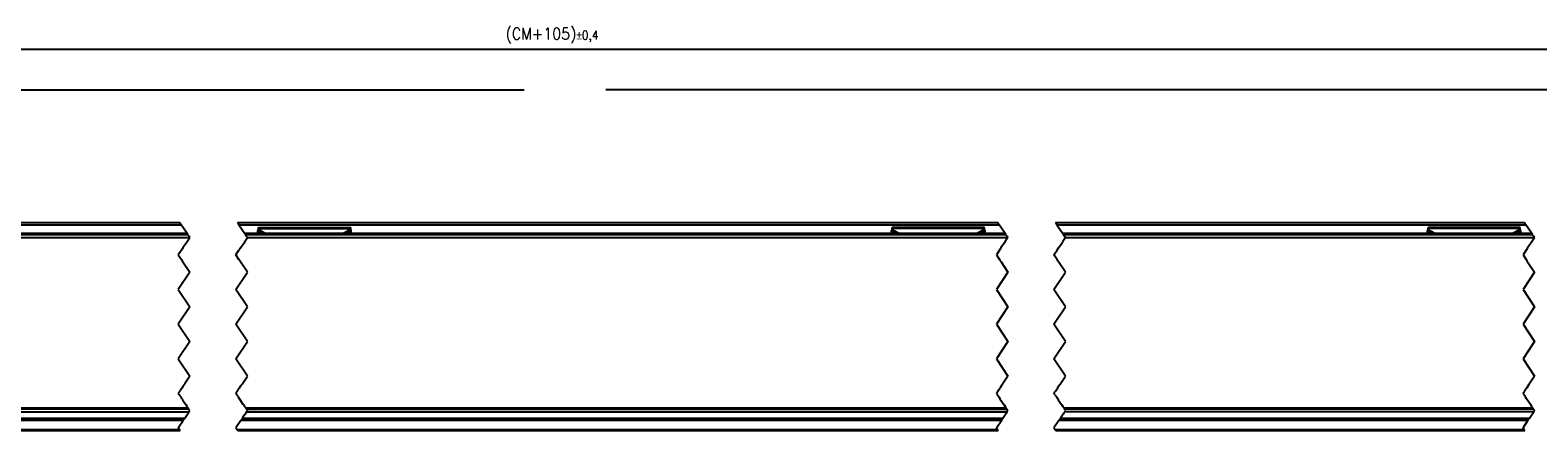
# Model space of a CAD drawing. Header units: millimetres. Extents: x -746 to 1206, y -530 to 959.
# Tile 6 of 46: x -421 to -159, y 86 to 155. Entities that reach past the tile are written whole.
import ezdxf

# ---------------------------------------------------------------- set-up
doc = ezdxf.new("R2010")
doc.units = ezdxf.units.MM
doc.linetypes.add('DOT_CENTER', pattern=[14, 12, -1, 0, -1])
doc.layers.add('1', color=7, linetype='Continuous')
doc.styles.add('CONVERTER_12', font='txt.shx', dxfattribs={"width": 0.9})
doc.dimstyles.new('ME10_DIM_27', dxfattribs={"dimtxt": 2, "dimasz": 2, "dimexe": 1, "dimexo": 1, "dimgap": 1, "dimtad": 1, "dimdsep": 46, "dimtxsty": 'CONVERTER_12', "dimsah": 1, "dimcen": 0.09, "dimclrd": 2, "dimclre": 2, "dimclrt": 2, "dimadec": 0, "dimazin": 0, "dimtol": 1, "dimtp": 0.4, "dimtm": 0.4, "dimtfac": 0.75, "dimtdec": 0, "dimtix": 1, "dimtmove": 0, "dimatfit": 3, "dimfxl": 1, "dimtolj": 1, "dimtzin": 0, "dimarcsym": 0})
doc.dimstyles.get("Standard").update_dxf_attribs({"dimtxt": 0.18, "dimasz": 0.18, "dimexe": 0.18, "dimexo": 0.0625, "dimgap": 0.09, "dimtad": 0, "dimtih": 1, "dimtoh": 1, "dimdec": 4, "dimzin": 0, "dimdsep": 46, "dimtxsty": 'Standard', "dimcen": 0.09, "dimadec": 0, "dimazin": 0, "dimtfac": 1, "dimtdec": 4, "dimtofl": 0, "dimtmove": 0, "dimatfit": 3, "dimfxl": 1, "dimtolj": 1, "dimtzin": 0, "dimarcsym": 0})

# ---------------------------------------------------------------- blocks, each defined once
blk = doc.blocks.new('REGLA_SV2-820-T__19', base_point=(-582.95, 87.75))
at = {"color": 7, "linetype": 'Continuous'}
for p, q in [((-393.84, 119.95), (-477.05, 119.95)), ((-476.59, 119.26), (-393.38, 119.25)), ((-251.84, 119.95), (-383.84, 119.95)), ((-383.38, 119.26), (-251.38, 119.25)), ((-160.43, 119.95), (-241.84, 119.95)), ((-241.38, 119.25), (-159.97, 119.26)), ((-476.73, 89.04), (-393.52, 89.04)), ((-383.52, 89.04), (-251.52, 89.04)), ((-160.1, 89.04), (-241.52, 89.04)), ((-477.58, 87.75), (-394.37, 87.75)), ((-384.37, 87.75), (-252.37, 87.75)), ((-242.37, 87.75), (-160.96, 87.75))]:
    blk.add_line(p, q, dxfattribs=at)
at = {"color": 3, "linetype": 'Continuous'}
for p, q in [((-393.71, 119.75), (-462.25, 119.75)), ((-251.71, 119.75), (-383.71, 119.75)), ((-160.3, 119.75), (-241.71, 119.75)), ((-393.64, 89.65), (-476.85, 89.65)), ((-393.53, 89.48), (-476.74, 89.48)), ((-476.71, 89.06), (-393.5, 89.06)), ((-251.64, 89.65), (-383.64, 89.65)), ((-251.53, 89.48), (-383.53, 89.48)), ((-251.51, 89.05), (-383.51, 89.05)), ((-160.23, 89.65), (-241.64, 89.65)), ((-160.11, 89.48), (-241.53, 89.48)), ((-160.09, 89.05), (-241.51, 89.05)), ((-477.45, 87.95), (-394.24, 87.95)), ((-384.24, 87.95), (-252.24, 87.95)), ((-242.24, 87.95), (-160.83, 87.95))]:
    blk.add_line(p, q, dxfattribs=at)
at = {"color": 2, "linetype": 'DOT_CENTER'}
for p, q in [((-393.85, 118.54), (-394.58, 117.45)), ((-393.84, 118.55), (-393.85, 118.54)), ((-393.74, 119.79), (-393.84, 119.95)), ((-393.84, 118.55), (-393.72, 118.74)), ((-393.71, 119.75), (-393.74, 119.79)), ((-393.72, 118.74), (-393.38, 119.25)), ((-393.57, 119.55), (-393.71, 119.75)), ((-393.51, 119.46), (-393.57, 119.55)), ((-393.51, 119.45), (-393.51, 119.46)), ((-393.38, 119.25), (-393.51, 119.45)), ((-384.58, 117.45), (-383.85, 118.54)), ((-383.85, 118.54), (-383.84, 118.55)), ((-383.84, 119.95), (-383.74, 119.79)), ((-383.84, 118.55), (-383.71, 118.75)), ((-383.74, 119.79), (-383.71, 119.75)), ((-383.71, 119.75), (-383.57, 119.55)), ((-383.71, 118.75), (-383.38, 119.26)), ((-383.57, 119.55), (-383.51, 119.46)), ((-383.51, 119.46), (-383.51, 119.45)), ((-383.51, 119.45), (-383.38, 119.26)), ((-251.85, 118.54), (-252.58, 117.45)), ((-251.84, 118.55), (-251.85, 118.54)), ((-251.74, 119.79), (-251.84, 119.95)), ((-251.71, 118.75), (-251.84, 118.55)), ((-251.71, 119.75), (-251.74, 119.79)), ((-251.57, 119.55), (-251.71, 119.75)), ((-251.38, 119.25), (-251.71, 118.75)), ((-251.52, 119.46), (-251.57, 119.55)), ((-251.51, 119.45), (-251.52, 119.46)), ((-251.38, 119.25), (-251.51, 119.45)), ((-242.58, 117.45), (-241.85, 118.54)), ((-241.85, 118.54), (-241.84, 118.55)), ((-241.84, 119.95), (-241.74, 119.79)), ((-241.72, 118.74), (-241.84, 118.55)), ((-241.74, 119.79), (-241.71, 119.75)), ((-241.38, 119.25), (-241.72, 118.74)), ((-241.71, 119.75), (-241.51, 119.45)), ((-241.51, 119.45), (-241.38, 119.25)), ((-160.44, 118.54), (-161.16, 117.45)), ((-160.43, 118.55), (-160.44, 118.54)), ((-160.32, 119.79), (-160.43, 119.95)), ((-160.43, 118.55), (-160.3, 118.74)), ((-160.3, 119.75), (-160.32, 119.79)), ((-160.16, 119.55), (-160.3, 119.75)), ((-160.3, 118.74), (-159.97, 119.26)), ((-160.09, 119.45), (-160.16, 119.55)), ((-159.97, 119.26), (-160.09, 119.45)), ((-394.84, 117.05), (-395.38, 116.25)), ((-395.38, 116.25), (-394.84, 115.45)), ((-394.71, 117.25), (-394.84, 117.05)), ((-394.84, 115.45), (-394.71, 115.25)), ((-394.58, 117.45), (-394.71, 117.25)), ((-394.71, 115.25), (-394.57, 115.05)), ((-385.38, 116.25), (-384.84, 117.05)), ((-384.84, 115.45), (-385.38, 116.25)), ((-384.84, 117.05), (-384.71, 117.25)), ((-384.71, 115.25), (-384.84, 115.45)), ((-384.71, 117.25), (-384.58, 117.45)), ((-384.57, 115.05), (-384.71, 115.25)), ((-252.84, 117.05), (-253.38, 116.25)), ((-253.38, 116.25), (-252.84, 115.45)), ((-252.71, 117.25), (-252.84, 117.05)), ((-252.84, 115.45), (-252.71, 115.25)), ((-252.58, 117.45), (-252.71, 117.25)), ((-252.71, 115.25), (-252.57, 115.05)), ((-243.38, 116.25), (-242.84, 117.05)), ((-242.84, 115.45), (-243.38, 116.25)), ((-242.84, 117.05), (-242.58, 117.45)), ((-242.71, 115.25), (-242.84, 115.45)), ((-242.57, 115.05), (-242.71, 115.25)), ((-161.43, 117.05), (-161.96, 116.25)), ((-161.96, 116.25), (-161.43, 115.45)), ((-161.16, 117.45), (-161.43, 117.05)), ((-161.43, 115.45), (-161.29, 115.25)), ((-161.29, 115.25), (-161.16, 115.05)), ((-393.38, 113.25), (-395.38, 110.25)), ((-394.57, 115.05), (-393.38, 113.25)), ((-385.38, 110.25), (-383.38, 113.25)), ((-383.38, 113.25), (-384.57, 115.05)), ((-251.38, 113.25), (-253.38, 110.25)), ((-252.57, 115.05), (-251.38, 113.25)), ((-243.38, 110.25), (-241.38, 113.25)), ((-241.38, 113.25), (-242.57, 115.05)), ((-159.96, 113.25), (-161.96, 110.25)), ((-161.16, 115.05), (-159.96, 113.25)), ((-395.38, 110.25), (-393.38, 107.25)), ((-383.38, 107.25), (-385.38, 110.25)), ((-253.38, 110.25), (-251.38, 107.25)), ((-241.38, 107.25), (-243.38, 110.25)), ((-161.96, 110.25), (-159.96, 107.25)), ((-393.38, 107.25), (-395.38, 104.25)), ((-385.38, 104.25), (-383.38, 107.25)), ((-251.38, 107.25), (-253.38, 104.25)), ((-243.38, 104.25), (-241.38, 107.25)), ((-159.96, 107.25), (-161.96, 104.25)), ((-395.38, 104.25), (-393.38, 101.25)), ((-383.38, 101.25), (-385.38, 104.25)), ((-253.38, 104.25), (-251.38, 101.25)), ((-241.38, 101.25), (-243.38, 104.25)), ((-161.96, 104.25), (-159.96, 101.25)), ((-393.38, 101.25), (-395.38, 98.25)), ((-385.38, 98.25), (-383.38, 101.25)), ((-251.38, 101.25), (-253.38, 98.25)), ((-243.38, 98.25), (-241.38, 101.25)), ((-159.96, 101.25), (-161.96, 98.25)), ((-395.38, 98.25), (-393.38, 95.25)), ((-383.38, 95.25), (-385.38, 98.25)), ((-253.38, 98.25), (-251.38, 95.25)), ((-241.38, 95.25), (-243.38, 98.25)), ((-161.96, 98.25), (-159.96, 95.25)), ((-393.38, 95.25), (-394.3, 93.86)), ((-384.3, 93.86), (-383.38, 95.25)), ((-251.38, 95.25), (-252.3, 93.86)), ((-242.3, 93.86), (-241.38, 95.25)), ((-159.96, 95.25), (-160.89, 93.86)), ((-395.3, 92.37), (-395.38, 92.25)), ((-395.38, 92.25), (-395.27, 92.09)), ((-395.27, 92.41), (-395.3, 92.37)), ((-395.24, 92.45), (-395.27, 92.41)), ((-395.27, 92.09), (-395.24, 92.05)), ((-395.2, 92.51), (-395.24, 92.45)), ((-395.24, 92.05), (-395.22, 92.02)), ((-395.22, 92.02), (-395.21, 92)), ((-395.21, 92), (-395.16, 91.93)), ((-395.18, 92.54), (-395.2, 92.51)), ((-395.16, 92.58), (-395.18, 92.54)), ((-395.15, 92.59), (-395.16, 92.58)), ((-395.16, 91.93), (-395.09, 91.82)), ((-395.13, 92.62), (-395.15, 92.59)), ((-395.11, 92.65), (-395.13, 92.62)), ((-395.09, 92.68), (-395.11, 92.65)), ((-395.02, 92.78), (-395.09, 92.68)), ((-395.09, 91.82), (-394.95, 91.61)), ((-394.73, 93.22), (-395.02, 92.78)), ((-394.95, 91.61), (-394.87, 91.49)), ((-394.57, 93.46), (-394.73, 93.22)), ((-394.44, 93.65), (-394.57, 93.46)), ((-394.35, 93.79), (-394.44, 93.65)), ((-394.33, 93.82), (-394.35, 93.79)), ((-394.3, 93.86), (-394.33, 93.82)), ((-385.38, 92.25), (-385.3, 92.37)), ((-385.27, 92.09), (-385.38, 92.25)), ((-385.3, 92.37), (-385.27, 92.41)), ((-385.27, 92.41), (-385.24, 92.45)), ((-385.24, 92.05), (-385.27, 92.09)), ((-385.24, 92.45), (-385.18, 92.54)), ((-385.2, 91.99), (-385.24, 92.05)), ((-385.09, 91.82), (-385.2, 91.99)), ((-385.18, 92.54), (-385.16, 92.58)), ((-385.16, 92.58), (-385.15, 92.59)), ((-385.15, 92.59), (-385.13, 92.62)), ((-385.13, 92.62), (-385.02, 92.78)), ((-384.95, 91.61), (-385.09, 91.82)), ((-384.73, 93.22), (-385.02, 92.78)), ((-384.87, 91.49), (-384.95, 91.61)), ((-384.73, 93.22), (-384.57, 93.46)), ((-384.57, 93.46), (-384.44, 93.65)), ((-384.44, 93.65), (-384.35, 93.79)), ((-384.33, 93.82), (-384.35, 93.79)), ((-384.33, 93.82), (-384.3, 93.86)), ((-253.3, 92.37), (-253.38, 92.25)), ((-253.38, 92.25), (-253.27, 92.09)), ((-253.27, 92.41), (-253.3, 92.37)), ((-253.24, 92.45), (-253.27, 92.41)), ((-253.27, 92.09), (-253.24, 92.05)), ((-253.18, 92.54), (-253.24, 92.45)), ((-253.24, 92.05), (-253.2, 91.99)), ((-253.2, 91.99), (-253.09, 91.82)), ((-253.16, 92.58), (-253.18, 92.54)), ((-253.15, 92.59), (-253.16, 92.58)), ((-253.13, 92.62), (-253.15, 92.59)), ((-253.02, 92.78), (-253.13, 92.62)), ((-253.09, 91.82), (-252.95, 91.61)), ((-253.02, 92.78), (-252.73, 93.22)), ((-252.95, 91.61), (-252.87, 91.49)), ((-252.57, 93.46), (-252.73, 93.22)), ((-252.44, 93.65), (-252.57, 93.46)), ((-252.35, 93.79), (-252.44, 93.65)), ((-252.35, 93.79), (-252.33, 93.82)), ((-252.3, 93.86), (-252.33, 93.82)), ((-243.38, 92.25), (-243.3, 92.37)), ((-243.27, 92.09), (-243.38, 92.25)), ((-243.3, 92.37), (-243.27, 92.41)), ((-243.27, 92.41), (-243.24, 92.45)), ((-243.24, 92.05), (-243.27, 92.09)), ((-243.24, 92.45), (-243.21, 92.51)), ((-243.23, 92.02), (-243.24, 92.05)), ((-243.21, 92), (-243.23, 92.02)), ((-243.21, 92.51), (-243.18, 92.54)), ((-243.21, 92), (-243.16, 91.93)), ((-243.18, 92.54), (-243.16, 92.58)), ((-243.16, 92.58), (-243.15, 92.59)), ((-243.16, 91.93), (-243.09, 91.82)), ((-243.15, 92.59), (-243.13, 92.62)), ((-243.13, 92.62), (-243.11, 92.65)), ((-243.11, 92.65), (-243.02, 92.78)), ((-243.09, 91.82), (-242.95, 91.61)), ((-243.02, 92.78), (-242.73, 93.22)), ((-242.95, 91.61), (-242.87, 91.49)), ((-242.73, 93.22), (-242.57, 93.46)), ((-242.57, 93.46), (-242.35, 93.79)), ((-242.35, 93.79), (-242.3, 93.86)), ((-161.88, 92.37), (-161.96, 92.25)), ((-161.96, 92.25), (-161.86, 92.09)), ((-161.85, 92.41), (-161.88, 92.37)), ((-161.86, 92.09), (-161.83, 92.05)), ((-161.83, 92.45), (-161.85, 92.41)), ((-161.79, 92.51), (-161.83, 92.45)), ((-161.83, 92.05), (-161.81, 92.02)), ((-161.81, 92.02), (-161.79, 92)), ((-161.77, 92.54), (-161.79, 92.51)), ((-161.75, 91.93), (-161.79, 92)), ((-161.74, 92.58), (-161.77, 92.54)), ((-161.67, 91.82), (-161.75, 91.93)), ((-161.71, 92.62), (-161.74, 92.59)), ((-161.74, 92.59), (-161.74, 92.58)), ((-161.7, 92.65), (-161.71, 92.62)), ((-161.61, 92.78), (-161.7, 92.65)), ((-161.53, 91.61), (-161.67, 91.82)), ((-161.32, 93.22), (-161.61, 92.78)), ((-161.45, 91.49), (-161.53, 91.61)), ((-161.15, 93.46), (-161.32, 93.22)), ((-160.94, 93.79), (-161.15, 93.46)), ((-160.89, 93.86), (-160.94, 93.79)), ((-394.87, 91.49), (-394.85, 91.46)), ((-394.85, 91.46), (-394.84, 91.45)), ((-394.84, 91.45), (-394.83, 91.44)), ((-394.75, 91.31), (-394.83, 91.44)), ((-394.75, 91.31), (-394.72, 91.27)), ((-394.72, 91.27), (-394.7, 91.24)), ((-394.7, 91.24), (-394.67, 91.19)), ((-394.67, 91.19), (-394.63, 91.14)), ((-394.63, 91.14), (-394.09, 90.32)), ((-394.03, 90.23), (-394.09, 90.32)), ((-393.85, 89.96), (-394.03, 90.23)), ((-393.78, 89.86), (-393.85, 89.96)), ((-393.74, 89.8), (-393.78, 89.86)), ((-393.67, 89.69), (-393.74, 89.8)), ((-393.67, 89.69), (-393.64, 89.65)), ((-393.63, 89.64), (-393.64, 89.65)), ((-393.53, 89.48), (-393.63, 89.64)), ((-393.63, 88.86), (-393.52, 89.04)), ((-393.51, 89.46), (-393.53, 89.48)), ((-393.52, 89.04), (-393.5, 89.06)), ((-393.43, 89.34), (-393.51, 89.46)), ((-393.5, 89.06), (-393.42, 89.18)), ((-393.38, 89.25), (-393.43, 89.34)), ((-393.42, 89.18), (-393.41, 89.19)), ((-393.41, 89.19), (-393.38, 89.25)), ((-384.85, 91.46), (-384.87, 91.49)), ((-384.84, 91.45), (-384.85, 91.46)), ((-384.83, 91.44), (-384.84, 91.45)), ((-384.75, 91.31), (-384.83, 91.44)), ((-384.09, 90.32), (-384.75, 91.31)), ((-384.03, 90.23), (-384.09, 90.32)), ((-383.85, 89.96), (-384.03, 90.23)), ((-383.78, 89.86), (-383.85, 89.96)), ((-383.78, 89.86), (-383.74, 89.8)), ((-383.74, 89.8), (-383.67, 89.69)), ((-383.67, 89.69), (-383.64, 89.65)), ((-383.64, 89.65), (-383.63, 89.64)), ((-383.63, 89.64), (-383.53, 89.48)), ((-383.52, 89.04), (-383.63, 88.86)), ((-383.53, 89.48), (-383.51, 89.46)), ((-383.51, 89.05), (-383.52, 89.04)), ((-383.51, 89.46), (-383.43, 89.34)), ((-383.42, 89.18), (-383.51, 89.05)), ((-383.43, 89.34), (-383.38, 89.25)), ((-383.41, 89.19), (-383.42, 89.18)), ((-383.38, 89.25), (-383.41, 89.19)), ((-252.87, 91.49), (-252.85, 91.46)), ((-252.85, 91.46), (-252.84, 91.45)), ((-252.84, 91.45), (-252.83, 91.44)), ((-252.83, 91.44), (-252.75, 91.31)), ((-252.75, 91.31), (-252.09, 90.32)), ((-252.09, 90.32), (-252.03, 90.23)), ((-252.03, 90.23), (-251.85, 89.96)), ((-251.85, 89.96), (-251.78, 89.86)), ((-251.74, 89.8), (-251.78, 89.86)), ((-251.67, 89.69), (-251.74, 89.8)), ((-251.64, 89.65), (-251.67, 89.69)), ((-251.64, 89.64), (-251.64, 89.65)), ((-251.53, 89.48), (-251.64, 89.64)), ((-251.64, 88.86), (-251.52, 89.04)), ((-251.51, 89.46), (-251.53, 89.48)), ((-251.52, 89.04), (-251.51, 89.05)), ((-251.43, 89.34), (-251.51, 89.46)), ((-251.51, 89.05), (-251.42, 89.18)), ((-251.38, 89.25), (-251.43, 89.34)), ((-251.42, 89.18), (-251.41, 89.19)), ((-251.41, 89.19), (-251.38, 89.25)), ((-242.87, 91.49), (-242.85, 91.46)), ((-242.84, 91.45), (-242.85, 91.46)), ((-242.83, 91.44), (-242.84, 91.45)), ((-242.83, 91.44), (-242.75, 91.31)), ((-242.75, 91.31), (-242.72, 91.27)), ((-242.72, 91.27), (-242.67, 91.19)), ((-242.67, 91.19), (-242.64, 91.14)), ((-242.64, 91.14), (-242.09, 90.32)), ((-242.09, 90.32), (-242.03, 90.23)), ((-242.03, 90.23), (-241.85, 89.96)), ((-241.85, 89.96), (-241.78, 89.86)), ((-241.78, 89.86), (-241.74, 89.8)), ((-241.74, 89.8), (-241.67, 89.69)), ((-241.64, 89.65), (-241.67, 89.69)), ((-241.64, 89.65), (-241.64, 89.64)), ((-241.64, 89.64), (-241.53, 89.48)), ((-241.52, 89.04), (-241.64, 88.86)), ((-241.53, 89.48), (-241.51, 89.46)), ((-241.51, 89.05), (-241.52, 89.04)), ((-241.51, 89.46), (-241.43, 89.34)), ((-241.42, 89.18), (-241.51, 89.05)), ((-241.38, 89.25), (-241.43, 89.34)), ((-241.41, 89.19), (-241.42, 89.18)), ((-241.41, 89.19), (-241.38, 89.25)), ((-161.44, 91.46), (-161.45, 91.49)), ((-161.44, 91.46), (-161.43, 91.45)), ((-161.43, 91.45), (-161.42, 91.44)), ((-161.34, 91.31), (-161.42, 91.44)), ((-161.31, 91.27), (-161.34, 91.31)), ((-161.26, 91.19), (-161.31, 91.27)), ((-161.22, 91.14), (-161.26, 91.19)), ((-160.67, 90.32), (-161.22, 91.14)), ((-160.62, 90.23), (-160.67, 90.32)), ((-160.43, 89.96), (-160.62, 90.23)), ((-160.37, 89.86), (-160.43, 89.96)), ((-160.33, 89.8), (-160.37, 89.86)), ((-160.25, 89.69), (-160.33, 89.8)), ((-160.25, 89.69), (-160.23, 89.65)), ((-160.22, 89.64), (-160.23, 89.65)), ((-160.11, 89.48), (-160.22, 89.64)), ((-160.22, 88.86), (-160.1, 89.04)), ((-160.1, 89.46), (-160.11, 89.48)), ((-160.02, 89.34), (-160.1, 89.46)), ((-160.1, 89.04), (-160.09, 89.05)), ((-160.09, 89.05), (-160.01, 89.18)), ((-160.02, 89.34), (-159.96, 89.25)), ((-160.01, 89.18), (-160, 89.19)), ((-159.96, 89.25), (-160, 89.19)), ((-394.37, 87.75), (-394.3, 87.87)), ((-394.3, 87.87), (-394.24, 87.95)), ((-394.24, 87.95), (-394.15, 88.09)), ((-394.15, 88.09), (-393.77, 88.66)), ((-393.77, 88.66), (-393.63, 88.86)), ((-384.3, 87.87), (-384.37, 87.75)), ((-384.24, 87.95), (-384.3, 87.87)), ((-384.15, 88.09), (-384.24, 87.95)), ((-383.77, 88.66), (-384.15, 88.09)), ((-383.63, 88.86), (-383.77, 88.66)), ((-252.37, 87.75), (-252.3, 87.87)), ((-252.3, 87.87), (-252.24, 87.95)), ((-252.24, 87.95), (-252.15, 88.09)), ((-252.15, 88.09), (-251.77, 88.66)), ((-251.77, 88.66), (-251.64, 88.86)), ((-242.3, 87.87), (-242.37, 87.75)), ((-242.24, 87.95), (-242.3, 87.87)), ((-242.15, 88.09), (-242.24, 87.95)), ((-241.77, 88.66), (-242.15, 88.09)), ((-241.64, 88.86), (-241.77, 88.66)), ((-160.96, 87.75), (-160.88, 87.87)), ((-160.88, 87.87), (-160.83, 87.95)), ((-160.83, 87.95), (-160.73, 88.09)), ((-160.73, 88.09), (-160.35, 88.66)), ((-160.35, 88.66), (-160.22, 88.86))]:
    blk.add_line(p, q, dxfattribs=at)
blk = doc.blocks.new('SOPORTE_SV2-T__20', base_point=(-582.95, 85.75))
at = {"color": 7, "linetype": 'Continuous'}
for p, q in [((-478.32, 121.85), (-395.11, 121.85)), ((-385.11, 121.85), (-253.11, 121.85)), ((-381.56, 120.42), (-381.45, 120.63)), ((-381.55, 119.95), (-381.56, 120.42)), ((-381.45, 120.8), (-381.45, 121.02)), ((-381.45, 121.02), (-365.45, 121.02)), ((-381.45, 120.63), (-381.45, 120.8)), ((-365.45, 120.8), (-365.45, 121.02)), ((-365.45, 120.63), (-365.45, 120.8)), ((-365.34, 120.42), (-365.45, 120.63)), ((-365.35, 119.95), (-365.34, 120.42)), ((-271.56, 120.42), (-271.45, 120.63)), ((-271.55, 119.95), (-271.56, 120.42)), ((-255.45, 121.02), (-271.45, 121.02)), ((-271.45, 120.8), (-271.45, 121.02)), ((-271.45, 120.63), (-271.45, 120.8)), ((-255.45, 120.8), (-255.45, 121.02)), ((-255.45, 120.63), (-255.45, 120.8)), ((-255.34, 120.42), (-255.45, 120.63)), ((-255.35, 119.95), (-255.34, 120.42)), ((-243.11, 121.85), (-161.69, 121.85)), ((-178.56, 120.42), (-178.45, 120.63)), ((-178.55, 119.95), (-178.56, 120.42)), ((-162.45, 121.02), (-178.45, 121.02)), ((-178.45, 120.8), (-178.45, 121.02)), ((-178.45, 120.63), (-178.45, 120.8)), ((-162.45, 120.8), (-162.45, 121.02)), ((-162.45, 120.63), (-162.45, 120.8)), ((-162.34, 120.42), (-162.45, 120.63)), ((-162.35, 119.95), (-162.34, 120.42)), ((-477.58, 87.75), (-394.37, 87.75)), ((-384.37, 87.75), (-252.37, 87.75)), ((-242.37, 87.75), (-160.96, 87.75)), ((-395.04, 85.75), (-478.25, 85.75)), ((-253.04, 85.75), (-385.04, 85.75)), ((-161.63, 85.75), (-243.04, 85.75))]:
    blk.add_line(p, q, dxfattribs=at)
at = {"color": 3, "linetype": 'Continuous'}
for p, q in [((-478.08, 121.49), (-394.87, 121.49)), ((-384.87, 121.49), (-252.87, 121.49)), ((-381.56, 120.42), (-380.65, 119.95)), ((-381.45, 120.8), (-365.45, 120.8)), ((-381.45, 120.63), (-380.14, 119.95)), ((-365.45, 120.63), (-366.76, 119.95)), ((-365.34, 120.42), (-366.25, 119.95)), ((-271.56, 120.42), (-270.65, 119.95)), ((-255.45, 120.8), (-271.45, 120.8)), ((-271.45, 120.63), (-270.14, 119.95)), ((-255.45, 120.63), (-256.76, 119.95)), ((-255.34, 120.42), (-256.25, 119.95)), ((-242.87, 121.49), (-161.46, 121.49)), ((-178.56, 120.42), (-177.65, 119.95)), ((-162.45, 120.8), (-178.45, 120.8)), ((-178.45, 120.63), (-177.14, 119.95)), ((-162.45, 120.63), (-163.76, 119.95)), ((-162.34, 120.42), (-163.25, 119.95)), ((-393.71, 119.75), (-462.25, 119.75)), ((-394.51, 87.55), (-477.72, 87.55)), ((-252.51, 87.55), (-384.51, 87.55)), ((-161.1, 87.55), (-242.51, 87.55)), ((-478.38, 85.95), (-395.17, 85.95)), ((-385.17, 85.95), (-253.17, 85.95)), ((-243.17, 85.95), (-161.76, 85.95))]:
    blk.add_line(p, q, dxfattribs=at)
at = {"color": 2, "linetype": 'DOT_CENTER'}
for p, q in [((-394.87, 121.49), (-395.11, 121.85)), ((-393.84, 119.95), (-394.87, 121.49)), ((-385.11, 121.85), (-384.87, 121.49)), ((-384.87, 121.49), (-383.84, 119.95)), ((-252.87, 121.49), (-253.11, 121.85)), ((-251.84, 119.95), (-252.87, 121.49)), ((-243.11, 121.85), (-242.87, 121.49)), ((-242.87, 121.49), (-241.84, 119.95)), ((-161.46, 121.49), (-161.69, 121.85)), ((-160.43, 119.95), (-161.46, 121.49)), ((-393.85, 118.54), (-394.58, 117.45)), ((-393.84, 118.55), (-393.85, 118.54)), ((-393.74, 119.79), (-393.84, 119.95)), ((-393.71, 119.75), (-393.74, 119.79)), ((-393.57, 119.55), (-393.71, 119.75)), ((-384.58, 117.45), (-383.85, 118.54)), ((-383.85, 118.54), (-383.84, 118.55)), ((-383.84, 119.95), (-383.74, 119.79)), ((-383.84, 118.55), (-383.71, 118.75)), ((-383.71, 119.75), (-383.57, 119.55)), ((-383.71, 118.75), (-383.38, 119.25)), ((-383.57, 119.55), (-383.51, 119.46)), ((-383.51, 119.46), (-383.51, 119.45)), ((-383.51, 119.45), (-383.38, 119.25)), ((-251.85, 118.54), (-252.58, 117.45)), ((-251.84, 118.55), (-251.85, 118.54)), ((-251.74, 119.79), (-251.84, 119.95)), ((-251.38, 119.25), (-251.71, 118.75)), ((-251.52, 119.46), (-251.57, 119.55)), ((-251.51, 119.45), (-251.52, 119.46)), ((-251.38, 119.25), (-251.51, 119.45)), ((-242.58, 117.45), (-241.85, 118.54)), ((-241.85, 118.54), (-241.84, 118.55)), ((-241.84, 119.95), (-241.74, 119.79)), ((-241.72, 118.74), (-241.84, 118.55)), ((-160.44, 118.54), (-161.16, 117.45)), ((-160.43, 118.55), (-160.44, 118.54)), ((-160.32, 119.79), (-160.43, 119.95)), ((-160.3, 118.75), (-159.97, 119.26)), ((-160.09, 119.45), (-160.16, 119.55)), ((-159.97, 119.26), (-160.09, 119.45)), ((-394.84, 117.05), (-395.38, 116.25)), ((-395.38, 116.25), (-394.84, 115.45)), ((-394.71, 117.25), (-394.84, 117.05)), ((-394.71, 115.25), (-394.57, 115.05)), ((-385.38, 116.25), (-384.84, 117.05)), ((-384.84, 115.45), (-385.38, 116.25)), ((-384.84, 117.05), (-384.71, 117.25)), ((-384.71, 115.25), (-384.84, 115.45)), ((-384.71, 117.25), (-384.58, 117.45)), ((-384.57, 115.05), (-384.71, 115.25)), ((-252.84, 117.05), (-253.38, 116.25)), ((-253.38, 116.25), (-252.84, 115.45)), ((-252.71, 117.25), (-252.84, 117.05)), ((-252.84, 115.45), (-252.71, 115.25)), ((-252.71, 115.25), (-252.57, 115.05)), ((-243.38, 116.25), (-242.84, 117.05)), ((-242.84, 115.45), (-243.38, 116.25)), ((-242.71, 115.25), (-242.84, 115.45)), ((-242.57, 115.05), (-242.71, 115.25)), ((-161.43, 117.05), (-161.96, 116.25)), ((-161.96, 116.25), (-161.43, 115.45)), ((-161.43, 115.45), (-161.29, 115.25)), ((-161.29, 115.25), (-161.16, 115.05)), ((-393.38, 113.25), (-395.38, 110.25)), ((-394.57, 115.05), (-393.38, 113.25)), ((-385.38, 110.25), (-383.38, 113.25)), ((-383.38, 113.25), (-384.57, 115.05)), ((-251.38, 113.25), (-253.38, 110.25)), ((-252.57, 115.05), (-251.38, 113.25)), ((-243.38, 110.25), (-241.38, 113.25)), ((-241.38, 113.25), (-242.57, 115.05)), ((-159.96, 113.25), (-161.96, 110.25)), ((-161.16, 115.05), (-159.96, 113.25)), ((-395.38, 110.25), (-393.38, 107.25)), ((-383.38, 107.25), (-385.38, 110.25)), ((-253.38, 110.25), (-251.38, 107.25)), ((-241.38, 107.25), (-243.38, 110.25)), ((-161.96, 110.25), (-159.96, 107.25)), ((-393.38, 107.25), (-395.38, 104.25)), ((-385.38, 104.25), (-383.38, 107.25)), ((-251.38, 107.25), (-253.38, 104.25)), ((-243.38, 104.25), (-241.38, 107.25)), ((-159.96, 107.25), (-161.96, 104.25)), ((-395.38, 104.25), (-393.38, 101.25)), ((-383.38, 101.25), (-385.38, 104.25)), ((-253.38, 104.25), (-251.38, 101.25)), ((-241.38, 101.25), (-243.38, 104.25)), ((-161.96, 104.25), (-159.96, 101.25)), ((-393.38, 101.25), (-395.38, 98.25)), ((-385.38, 98.25), (-383.38, 101.25)), ((-251.38, 101.25), (-253.38, 98.25)), ((-243.38, 98.25), (-241.38, 101.25)), ((-159.96, 101.25), (-161.96, 98.25)), ((-395.38, 98.25), (-393.38, 95.25)), ((-383.38, 95.25), (-385.38, 98.25)), ((-253.38, 98.25), (-251.38, 95.25)), ((-241.38, 95.25), (-243.38, 98.25)), ((-161.96, 98.25), (-159.96, 95.25)), ((-393.38, 95.25), (-394.3, 93.86)), ((-384.3, 93.86), (-383.38, 95.25)), ((-251.38, 95.25), (-252.3, 93.86)), ((-242.3, 93.86), (-241.38, 95.25)), ((-159.96, 95.25), (-160.89, 93.86)), ((-395.3, 92.37), (-395.38, 92.25)), ((-395.38, 92.25), (-395.27, 92.09)), ((-395.27, 92.41), (-395.3, 92.37)), ((-395.24, 92.45), (-395.27, 92.41)), ((-395.27, 92.09), (-395.24, 92.05)), ((-395.2, 92.51), (-395.24, 92.45)), ((-395.24, 92.05), (-395.22, 92.02)), ((-395.22, 92.02), (-395.21, 92)), ((-395.21, 92), (-395.16, 91.93)), ((-395.18, 92.54), (-395.2, 92.51)), ((-395.16, 92.58), (-395.18, 92.54)), ((-395.15, 92.59), (-395.16, 92.58)), ((-395.16, 91.93), (-395.09, 91.82)), ((-395.13, 92.62), (-395.15, 92.59)), ((-395.11, 92.65), (-395.13, 92.62)), ((-395.09, 92.68), (-395.11, 92.65)), ((-395.02, 92.78), (-395.09, 92.68)), ((-395.09, 91.82), (-394.95, 91.61)), ((-394.73, 93.22), (-395.02, 92.78)), ((-394.95, 91.61), (-394.87, 91.49)), ((-394.57, 93.46), (-394.73, 93.22)), ((-394.44, 93.65), (-394.57, 93.46)), ((-394.35, 93.79), (-394.44, 93.65)), ((-394.33, 93.82), (-394.35, 93.79)), ((-394.3, 93.86), (-394.33, 93.82)), ((-385.38, 92.25), (-385.3, 92.37)), ((-385.27, 92.09), (-385.38, 92.25)), ((-385.3, 92.37), (-385.27, 92.41)), ((-385.27, 92.41), (-385.24, 92.45)), ((-385.24, 92.05), (-385.27, 92.09)), ((-385.24, 92.45), (-385.18, 92.54)), ((-385.2, 91.99), (-385.24, 92.05)), ((-385.09, 91.82), (-385.2, 91.99)), ((-385.18, 92.54), (-385.16, 92.58)), ((-385.16, 92.58), (-385.15, 92.59)), ((-385.15, 92.59), (-385.13, 92.62)), ((-385.13, 92.62), (-385.02, 92.78)), ((-384.95, 91.61), (-385.09, 91.82)), ((-384.73, 93.22), (-385.02, 92.78)), ((-384.87, 91.49), (-384.95, 91.61)), ((-384.73, 93.22), (-384.57, 93.46)), ((-384.57, 93.46), (-384.44, 93.65)), ((-384.44, 93.65), (-384.35, 93.79)), ((-384.33, 93.82), (-384.35, 93.79)), ((-384.33, 93.82), (-384.3, 93.86)), ((-253.3, 92.37), (-253.38, 92.25)), ((-253.38, 92.25), (-253.27, 92.09)), ((-253.27, 92.41), (-253.3, 92.37)), ((-253.24, 92.45), (-253.27, 92.41)), ((-253.27, 92.09), (-253.24, 92.05)), ((-253.18, 92.54), (-253.24, 92.45)), ((-253.24, 92.05), (-253.2, 91.99)), ((-253.2, 91.99), (-253.09, 91.82)), ((-253.16, 92.58), (-253.18, 92.54)), ((-253.15, 92.59), (-253.16, 92.58)), ((-253.13, 92.62), (-253.15, 92.59)), ((-253.02, 92.78), (-253.13, 92.62)), ((-253.09, 91.82), (-252.95, 91.61)), ((-253.02, 92.78), (-252.73, 93.22)), ((-252.95, 91.61), (-252.87, 91.49)), ((-252.57, 93.46), (-252.73, 93.22)), ((-252.44, 93.65), (-252.57, 93.46)), ((-252.35, 93.79), (-252.44, 93.65)), ((-252.35, 93.79), (-252.33, 93.82)), ((-252.3, 93.86), (-252.33, 93.82)), ((-243.38, 92.25), (-243.3, 92.37)), ((-243.27, 92.09), (-243.38, 92.25)), ((-243.3, 92.37), (-243.27, 92.41)), ((-243.27, 92.41), (-243.24, 92.45)), ((-243.24, 92.05), (-243.27, 92.09)), ((-243.24, 92.45), (-243.21, 92.51)), ((-243.23, 92.02), (-243.24, 92.05)), ((-243.21, 92), (-243.23, 92.02)), ((-243.21, 92.51), (-243.18, 92.54)), ((-243.21, 92), (-243.16, 91.93)), ((-243.18, 92.54), (-243.16, 92.58)), ((-243.16, 92.58), (-243.15, 92.59)), ((-243.16, 91.93), (-243.09, 91.82)), ((-243.15, 92.59), (-243.13, 92.62)), ((-243.13, 92.62), (-243.11, 92.65)), ((-243.11, 92.65), (-243.02, 92.78)), ((-243.09, 91.82), (-242.95, 91.61)), ((-243.02, 92.78), (-242.73, 93.22)), ((-242.95, 91.61), (-242.87, 91.49)), ((-242.73, 93.22), (-242.57, 93.46)), ((-242.57, 93.46), (-242.35, 93.79)), ((-242.35, 93.79), (-242.3, 93.86)), ((-161.88, 92.37), (-161.96, 92.25)), ((-161.96, 92.25), (-161.86, 92.09)), ((-161.85, 92.41), (-161.88, 92.37)), ((-161.86, 92.09), (-161.83, 92.05)), ((-161.83, 92.45), (-161.85, 92.41)), ((-161.79, 92.51), (-161.83, 92.45)), ((-161.83, 92.05), (-161.81, 92.02)), ((-161.81, 92.02), (-161.79, 92)), ((-161.77, 92.54), (-161.79, 92.51)), ((-161.75, 91.93), (-161.79, 92)), ((-161.74, 92.58), (-161.77, 92.54)), ((-161.67, 91.82), (-161.75, 91.93)), ((-161.71, 92.62), (-161.74, 92.59)), ((-161.74, 92.59), (-161.74, 92.58)), ((-161.7, 92.65), (-161.71, 92.62)), ((-161.61, 92.78), (-161.7, 92.65)), ((-161.53, 91.61), (-161.67, 91.82)), ((-161.32, 93.22), (-161.61, 92.78)), ((-161.45, 91.49), (-161.53, 91.61)), ((-161.15, 93.46), (-161.32, 93.22)), ((-160.94, 93.79), (-161.15, 93.46)), ((-160.89, 93.86), (-160.94, 93.79)), ((-394.87, 91.49), (-394.85, 91.46)), ((-394.85, 91.46), (-394.84, 91.45)), ((-394.84, 91.45), (-394.83, 91.44)), ((-394.75, 91.31), (-394.83, 91.44)), ((-394.75, 91.31), (-394.72, 91.27)), ((-394.72, 91.27), (-394.7, 91.24)), ((-394.7, 91.24), (-394.67, 91.19)), ((-394.67, 91.19), (-394.63, 91.14)), ((-394.63, 91.14), (-394.09, 90.32)), ((-394.03, 90.23), (-394.09, 90.32)), ((-393.85, 89.96), (-394.03, 90.23)), ((-393.78, 89.86), (-393.85, 89.96)), ((-393.74, 89.8), (-393.78, 89.86)), ((-393.67, 89.69), (-393.74, 89.8)), ((-393.67, 89.69), (-393.64, 89.65)), ((-393.63, 89.64), (-393.64, 89.65)), ((-393.53, 89.48), (-393.63, 89.64)), ((-393.63, 88.86), (-393.52, 89.04)), ((-393.51, 89.46), (-393.53, 89.48)), ((-393.52, 89.04), (-393.5, 89.06)), ((-393.43, 89.34), (-393.51, 89.46)), ((-393.5, 89.06), (-393.42, 89.18)), ((-393.38, 89.25), (-393.43, 89.34)), ((-393.42, 89.18), (-393.41, 89.19)), ((-393.41, 89.19), (-393.38, 89.25)), ((-384.85, 91.46), (-384.87, 91.49)), ((-384.84, 91.45), (-384.85, 91.46)), ((-384.83, 91.44), (-384.84, 91.45)), ((-384.75, 91.31), (-384.83, 91.44)), ((-384.09, 90.32), (-384.75, 91.31)), ((-384.03, 90.23), (-384.09, 90.32)), ((-383.85, 89.96), (-384.03, 90.23)), ((-383.78, 89.86), (-383.85, 89.96)), ((-383.78, 89.86), (-383.74, 89.8)), ((-383.74, 89.8), (-383.67, 89.69)), ((-383.67, 89.69), (-383.64, 89.65)), ((-383.64, 89.65), (-383.63, 89.64)), ((-383.63, 89.64), (-383.53, 89.48)), ((-383.52, 89.04), (-383.63, 88.86)), ((-383.53, 89.48), (-383.51, 89.46)), ((-383.51, 89.05), (-383.52, 89.04)), ((-383.51, 89.46), (-383.43, 89.34)), ((-383.42, 89.18), (-383.51, 89.05)), ((-383.43, 89.34), (-383.38, 89.25)), ((-383.41, 89.19), (-383.42, 89.18)), ((-383.38, 89.25), (-383.41, 89.19)), ((-252.87, 91.49), (-252.85, 91.46)), ((-252.85, 91.46), (-252.84, 91.45)), ((-252.84, 91.45), (-252.83, 91.44)), ((-252.83, 91.44), (-252.75, 91.31)), ((-252.75, 91.31), (-252.09, 90.32)), ((-252.09, 90.32), (-252.03, 90.23)), ((-252.03, 90.23), (-251.85, 89.96)), ((-251.85, 89.96), (-251.78, 89.86)), ((-251.74, 89.8), (-251.78, 89.86)), ((-251.67, 89.69), (-251.74, 89.8)), ((-251.64, 89.65), (-251.67, 89.69)), ((-251.64, 89.64), (-251.64, 89.65)), ((-251.53, 89.48), (-251.64, 89.64)), ((-251.64, 88.86), (-251.52, 89.04)), ((-251.51, 89.46), (-251.53, 89.48)), ((-251.52, 89.04), (-251.51, 89.05)), ((-251.43, 89.34), (-251.51, 89.46)), ((-251.51, 89.05), (-251.42, 89.18)), ((-251.38, 89.25), (-251.43, 89.34)), ((-251.42, 89.18), (-251.41, 89.19)), ((-251.41, 89.19), (-251.38, 89.25)), ((-242.87, 91.49), (-242.85, 91.46)), ((-242.84, 91.45), (-242.85, 91.46)), ((-242.83, 91.44), (-242.84, 91.45)), ((-242.83, 91.44), (-242.75, 91.31)), ((-242.75, 91.31), (-242.72, 91.27)), ((-242.72, 91.27), (-242.67, 91.19)), ((-242.67, 91.19), (-242.64, 91.14)), ((-242.64, 91.14), (-242.09, 90.32)), ((-242.09, 90.32), (-242.03, 90.23)), ((-242.03, 90.23), (-241.85, 89.96)), ((-241.85, 89.96), (-241.78, 89.86)), ((-241.78, 89.86), (-241.74, 89.8)), ((-241.74, 89.8), (-241.67, 89.69)), ((-241.64, 89.65), (-241.67, 89.69)), ((-241.64, 89.65), (-241.64, 89.64)), ((-241.64, 89.64), (-241.53, 89.48)), ((-241.52, 89.04), (-241.64, 88.86)), ((-241.53, 89.48), (-241.51, 89.46)), ((-241.51, 89.05), (-241.52, 89.04)), ((-241.51, 89.46), (-241.43, 89.34)), ((-241.42, 89.18), (-241.51, 89.05)), ((-241.38, 89.25), (-241.43, 89.34)), ((-241.41, 89.19), (-241.42, 89.18)), ((-241.41, 89.19), (-241.38, 89.25)), ((-161.44, 91.46), (-161.45, 91.49)), ((-161.44, 91.46), (-161.43, 91.45)), ((-161.43, 91.45), (-161.42, 91.44)), ((-161.34, 91.31), (-161.42, 91.44)), ((-161.31, 91.27), (-161.34, 91.31)), ((-161.26, 91.19), (-161.31, 91.27)), ((-161.22, 91.14), (-161.26, 91.19)), ((-160.67, 90.32), (-161.22, 91.14)), ((-160.62, 90.23), (-160.67, 90.32)), ((-160.43, 89.96), (-160.62, 90.23)), ((-160.37, 89.86), (-160.43, 89.96)), ((-160.33, 89.8), (-160.37, 89.86)), ((-160.25, 89.69), (-160.33, 89.8)), ((-160.25, 89.69), (-160.23, 89.65)), ((-160.22, 89.64), (-160.23, 89.65)), ((-160.11, 89.48), (-160.22, 89.64)), ((-160.22, 88.86), (-160.1, 89.04)), ((-160.1, 89.46), (-160.11, 89.48)), ((-160.02, 89.34), (-160.1, 89.46)), ((-160.1, 89.04), (-160.09, 89.05)), ((-160.09, 89.05), (-160.01, 89.18)), ((-160.02, 89.34), (-159.96, 89.25)), ((-160.01, 89.18), (-160, 89.19)), ((-159.96, 89.25), (-160, 89.19)), ((-395.38, 86.25), (-394.51, 87.55)), ((-394.37, 87.75), (-394.51, 87.55)), ((-394.37, 87.75), (-394.3, 87.87)), ((-394.3, 87.87), (-394.24, 87.95)), ((-394.24, 87.95), (-394.15, 88.09)), ((-394.15, 88.09), (-393.77, 88.66)), ((-393.77, 88.66), (-393.63, 88.86)), ((-384.51, 87.55), (-385.38, 86.25)), ((-384.51, 87.55), (-384.37, 87.75)), ((-384.3, 87.87), (-384.37, 87.75)), ((-384.24, 87.95), (-384.3, 87.87)), ((-384.15, 88.09), (-384.24, 87.95)), ((-383.77, 88.66), (-384.15, 88.09)), ((-383.63, 88.86), (-383.77, 88.66)), ((-253.38, 86.25), (-252.51, 87.55)), ((-252.37, 87.75), (-252.51, 87.55)), ((-252.37, 87.75), (-252.3, 87.87)), ((-252.3, 87.87), (-252.24, 87.95)), ((-252.24, 87.95), (-252.15, 88.09)), ((-252.15, 88.09), (-251.77, 88.66)), ((-251.77, 88.66), (-251.64, 88.86)), ((-242.51, 87.55), (-243.38, 86.25)), ((-242.51, 87.55), (-242.37, 87.75)), ((-242.3, 87.87), (-242.37, 87.75)), ((-242.24, 87.95), (-242.3, 87.87)), ((-242.15, 88.09), (-242.24, 87.95)), ((-241.77, 88.66), (-242.15, 88.09)), ((-241.64, 88.86), (-241.77, 88.66)), ((-161.96, 86.25), (-161.1, 87.55)), ((-160.96, 87.75), (-161.1, 87.55)), ((-160.96, 87.75), (-160.88, 87.87)), ((-160.88, 87.87), (-160.83, 87.95)), ((-160.83, 87.95), (-160.73, 88.09)), ((-160.73, 88.09), (-160.35, 88.66)), ((-160.35, 88.66), (-160.22, 88.86)), ((-395.17, 85.95), (-395.38, 86.25)), ((-395.04, 85.75), (-395.17, 85.95)), ((-385.38, 86.25), (-385.17, 85.95)), ((-385.17, 85.95), (-385.04, 85.75)), ((-253.17, 85.95), (-253.38, 86.25)), ((-253.04, 85.75), (-253.17, 85.95)), ((-243.38, 86.25), (-243.17, 85.95)), ((-243.17, 85.95), (-243.04, 85.75)), ((-161.76, 85.95), (-161.96, 86.25)), ((-161.63, 85.75), (-161.76, 85.95))]:
    blk.add_line(p, q, dxfattribs=at)
blk = doc.blocks.new('REGLA_SV2-820-T__21', base_point=(-582.95, 65.65))
for name, p in [('SOPORTE_SV2-T__20', (-582.95, 85.75)), ('REGLA_SV2-820-T__19', (-582.95, 87.75))]:
    blk.add_blockref(name, p)
blk = doc.blocks.new('*D91')
at = {"layer": '1', "color": 2, "linetype": 'Continuous'}
for p, q in [((-582.95, 122.85), (-582.95, 152.94)), ((-582.95, 151.94), (-77.95, 151.94)), ((-77.95, 122.85), (-77.95, 152.94))]:
    blk.add_line(p, q, dxfattribs=at)
at = {"layer": '1', "color": 2}
for points in [[(-580.95, 152.2), (-580.95, 151.67), (-582.95, 151.94)], [(-79.95, 151.67), (-79.95, 152.2), (-77.95, 151.94)]]:
    blk.add_solid(points, dxfattribs=at)
at = {"layer": '1', "color": 2, "insert": (-338.56, 152.94), "char_height": 2, "attachment_point": 7, "rotation": 0.0001, "line_spacing_factor": 0.60024, "style": 'CONVERTER_12'}
blk.add_mtext('\\C2;(CM+105)\\C2;\\H1.5;{\\Fgdt;`}0,4', dxfattribs=at)
blk = doc.blocks.new('Front2', base_point=(-495.45, 93.75))
blk.add_blockref('REGLA_SV2-820-T__21', (-582.95, 65.652))
at = {"layer": '1'}
dim = blk.add_aligned_dim(p1=(-77.95, 121.848), p2=(-582.95, 121.848), distance=-30.089, text='(CM+105)', dimstyle='ME10_DIM_27', dxfattribs=at)
dim.commit()
dim.dimension.update_dxf_attribs({"geometry": '*D91', "text_midpoint": (-330.45, 153.936), "text_rotation": 0.00014})
at = {"layer": '1', "color": 2, "linetype": 'Continuous', "has_arrowhead": 0}
for points in [[(-555.545, 121.848), (-555.545, 144.864), (-335.355, 144.864)], [(-98.801, 121.848), (-98.801, 144.864), (-321.168, 144.864)]]:
    blk.add_leader(points, dimstyle='Standard', dxfattribs=at)

msp = doc.modelspace()

# ---------------------------------------------------------------- block references
msp.add_blockref('Front2', (-495.45, 93.75))

doc.saveas('drawing.dxf')
